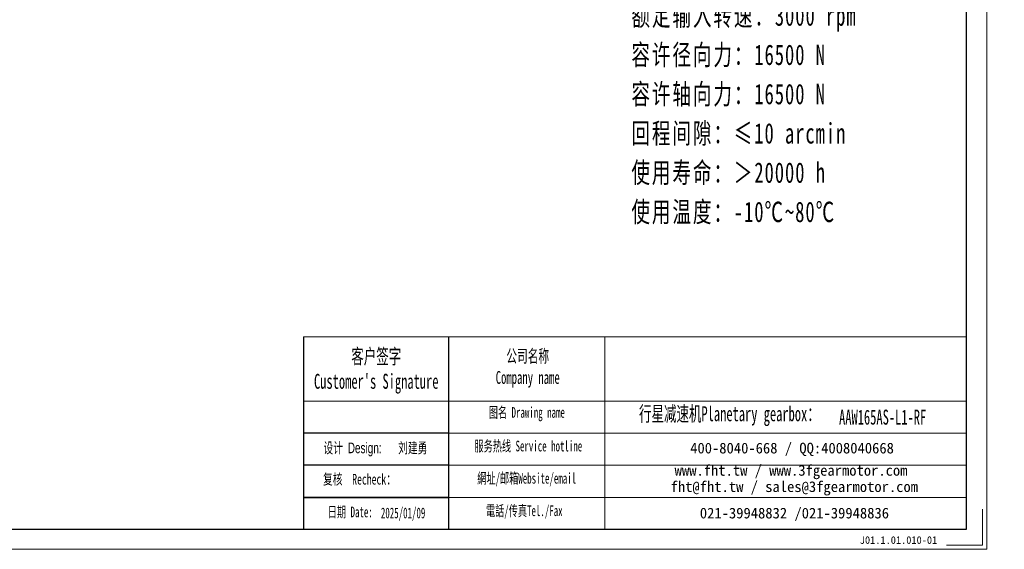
# Model space of a CAD drawing. Header units: millimetres. Extents: x -57 to 1151, y -40 to 802.
# Tile 5 of 8: x 455 to 1151, y -40 to 335. Entities that reach past the tile are written whole.
import ezdxf

# ---------------------------------------------------------------- set-up
doc = ezdxf.new("R2010")
doc.units = ezdxf.units.MM
doc.layers.add('6文字层', color=3, linetype='Continuous')
doc.layers.add('7标注层', color=4, linetype='Continuous')
for name, color, linetype, lineweight in [('SLD-0', 7, 'Continuous', 18), ('图框_外框线', 7, 'Continuous', 18), ('尺寸线层', 3, 'Continuous', 18), ('粗实线层', 7, 'Continuous', 35)]:
    doc.layers.add(name, color=color, linetype=linetype, lineweight=lineweight)
doc.styles.add('SLDTEXTSTYLE4', font='SimSun.ttf', dxfattribs={"width": 0.611111})
doc.styles.get("Standard").update_dxf_attribs({"font": 'SimSun.ttf'})
doc.styles.add('标准', font='SimSun.ttf', dxfattribs={"width": 0.667})
doc.styles.add('样式 1', font='SimSun.ttf')

msp = doc.modelspace()

# ---------------------------------------------------------------- linework, layer by layer
for p, q in [((758.44766, 110.50436), (758.44766, -25.47193)), ((758.44766, 42.45291), (655.87479, 42.45291)), ((758.44766, 19.76909), (655.87479, 19.76909))]:
    msp.add_line(p, q)
at = {"layer": '7标注层', "color": 0}
msp.add_line((655.87479, 110.50436), (655.87479, -25.44868), dxfattribs=at)
at = {"layer": '图框_外框线'}
for p, q in [((655.87479, 110.50436), (758.44766, 110.50436)), ((758.44766, 110.50436), (758.44766, -25.44868)), ((758.44766, 110.50436), (1124.66225, 110.50436)), ((868.96301, 110.50436), (868.96301, -25.44868)), ((655.87479, 65.13672), (758.44766, 65.13672)), ((758.44766, 65.13672), (1124.66225, 65.13672)), ((758.44766, 42.45291), (1124.66225, 42.45291)), ((758.44766, 19.76909), (1124.66225, 19.76909)), ((758.44766, -2.91473), (1124.66225, -2.91473))]:
    msp.add_line(p, q, dxfattribs=at)
at = {"layer": '图框_外框线', "color": 3}
msp.add_lwpolyline([(-50.76065, -39.6104), (1138.82397, -39.6104), (1138.82397, 801.59587), (-50.76065, 801.59587)], close=True, dxfattribs=at)
at = {"layer": '图框_外框线', "color": 3, "lineweight": 25}
msp.add_lwpolyline([(20.04795, -25.44868), (1124.66225, -25.44868), (1124.66225, 787.43415), (20.04795, 787.43415)], close=True, dxfattribs=at)
at = {"layer": '图框_外框线', "color": 3}
msp.add_lwpolyline([(1135.99163, -11.28696), (1135.99163, -36.77806), (1110.50053, -36.77806)], dxfattribs=at)
at = {"layer": '粗实线层'}
msp.add_line((758.44766, -2.91473), (656.70432, -2.91473), dxfattribs=at)

# ---------------------------------------------------------------- texts
at = {"layer": '6文字层', "insert": (1049.15358, -30.38545), "char_height": 5.3619385, "width": 46.4391307, "attachment_point": 1, "style": '样式 1'}
msp.add_mtext('J01.1.01.010-01', dxfattribs=at)
at = {"layer": 'SLD-0', "color": 1, "attachment_point": 2, "style": 'SLDTEXTSTYLE4'}
for s, insert, char_height, width in [("{\\fSimSun|b1|i0|c134|p2;客户签字\\PCustomer's Signature}", (707.33803, 102.11117), 10.5857811, 131.6882086), ('{\\fSimSun|b1|i0|c134|p2;公司名称\\PCompany name}', (814.40626, 101.54922), 9.0735267, 117.4738402), ('{\\fSimSun|b1|i0|c134|p2;  \\H1.1667x;行星减速机Planetary gearbox\\fSimSun|b0|i0|c134|p2;：}', (953.18283, 61.53854), 9.0735267, 142.7051617), ('{\\fSimSun|b1|i0|c134|p2;图名 Drawing name}', (813.78604, 60.95528), 7.5612722, 96.6987238), ('\\pt52.92891;{\\fSimSun|b1|i0|c134|p2;\\C256;AAW165AS-L1-RF}', (1065.28237, 59.12948), 10.5857811, 77.0378097), ('{\\f宋体|b0|i0|c134|p2;\\W0.667;\\C1;设计 \\fArial|b0|i0|c0|p34;Design:      \\f宋体|b0|i0|c134|p34;刘建勇}', (706.76114, 35.88918), 7.5612722, 113.4872239), ('{\\fSimSun|b1|i0|c134|p2;服务热线 Service hotline}', (814.85828, 37.17902), 7.5612722, 107.7316678), ('{\\f宋体|b0|i0|c134|p2;\\W0.667;\\C1;复核  Recheck：}', (695.48463, 13.74555), 7.5612722, 113.4872239), ('{\\fSimSun|b1|i0|c134|p2;網址/邮箱Website/email}', (813.68092, 14.39808), 7.5612722, 112.1385261), ('日期 Date:', (689.0006, -9.40808), 7.561272, 113.4872239), ('2025/01/09', (726.32518, -10.11816), 7.561272, 113.4872239), ('{\\fSimSun|b1|i0|c134|p2;電話/传真Tel./Fax}', (811.98686, -8.56046), 7.5612722, 113.4872239)]:
    msp.add_mtext(s, dxfattribs=dict(at, insert=insert, char_height=char_height, width=width))
at = {"layer": 'SLD-0', "color": 1, "char_height": 7.5612722, "attachment_point": 2}
for s, insert, width in [('{\\fSimSun|b1|i0|c134|p2;400-8040-668 / QQ:4008040668}', (1001.24651, 35.73423), 220.1495354), ('{\\fSimSun|b1|i0|c134|p2;www.fht.tw / www.3fgearmotor.com }', (1000.54932, 19.98512), 220.3973628), ('\\pt90.73527;{\\fSimSun|b1|i0|c134|p2;fht@fht.tw / sales@3fgearmotor.com }', (1002.85369, 8.4713), 220.3973628), ('{\\fSimSun|b1|i0|c134|p2;021-39948832 /021-39948836 }', (1002.93275, -10.21367), 168.290059)]:
    msp.add_mtext(s, dxfattribs=dict(at, insert=insert, width=width))
at = {"layer": '尺寸线层', "insert": (887.67094, 456.08746), "char_height": 14.4755093, "width": 287.2036932, "attachment_point": 1, "line_spacing_factor": 1.15057, "style": '标准'}
msp.add_mtext('{\\T1.1;性能参数：\\P减速比：1:6-20\\P额定输出力矩：750N.m\\P最大加速力矩：1.5倍额定扭矩\\P额定输入转速：3000 rpm\\P容许径向力：16500 N\\P容许轴向力：16500 N\\P回程间隙：≤10 arcmin\\P使用寿命：＞20000 h\\P使用温度：-10℃~80℃}', dxfattribs=at)

doc.saveas('drawing.dxf')
